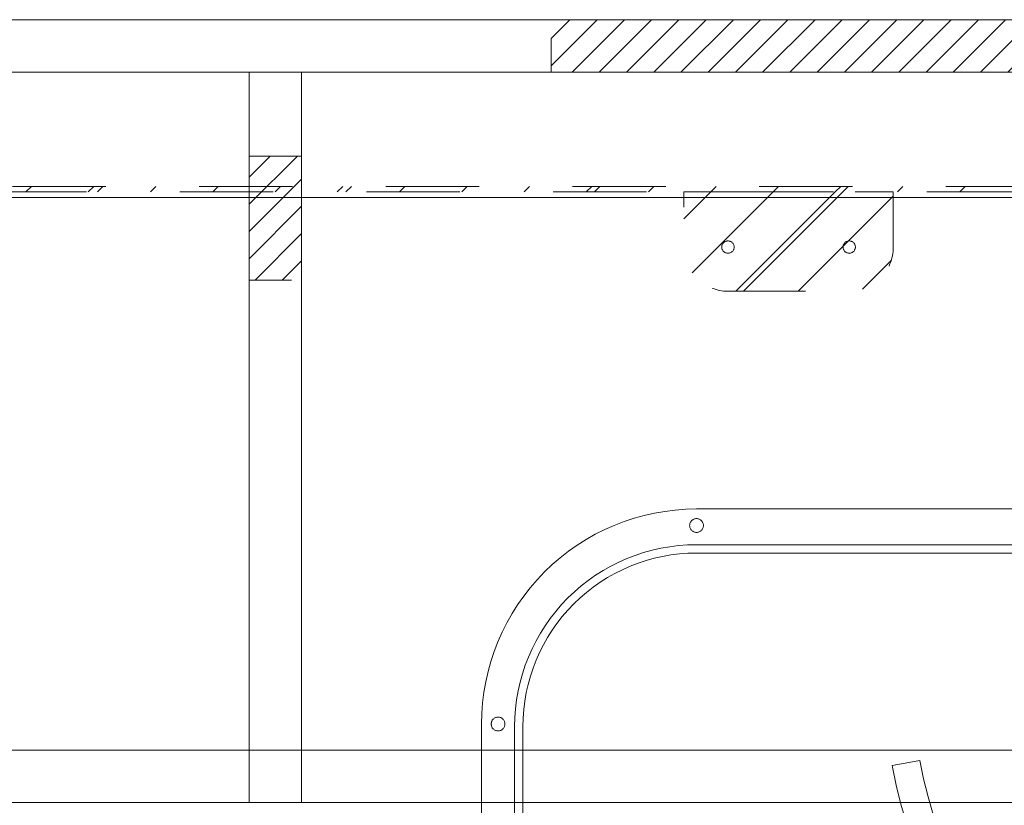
# Model space of a CAD drawing. Header units: inches. Extents: x -416 to -272, y -73 to 47.
# Tile 122 of 206: x -329 to -315, y -25 to -14. Entities that reach past the tile are written whole.
import ezdxf

# ---------------------------------------------------------------- set-up
doc = ezdxf.new("R2010")
doc.units = ezdxf.units.IN
doc.header["$LTSCALE"] = 32
doc.header["$MEASUREMENT"] = 0
doc.linetypes.add('Dash Style-1', pattern=[0.083328, 0.041656, -0.041672])
for name, color, linetype, lineweight in [('DashLine', 7, 'Continuous', 13), ('DashLineFill', 7, 'Dash Style-1', 13), ('Drawing', 7, 'Continuous', 18), ('Metal-DesktopScreen', 7, 'Continuous', 13), ('None', 7, 'Continuous', 18), ('SolidLine', 7, 'Continuous', 15)]:
    doc.layers.add(name, color=color, linetype=linetype, lineweight=lineweight)
doc.layers.add('Electrical', color=1, linetype='Dash Style-1', lineweight=15, true_color=0xff0000)
pattern_1 = [(45, (0, 0), (-1.61302, 1.935715), []), (45, (-1.0608, 1.0608), (-0.472346, 0.4167613), [])]
pattern_2 = [(45, (0, 0), (-0.3333333, -0.7222222), [])]

# ---------------------------------------------------------------- blocks, each defined once
blk = doc.blocks.new('G1_METAL_SCREEN_BRACKET (2D)')
at = {"layer": 'DashLineFill', "linetype": 'Continuous', "lineweight": 13}
h = blk.add_hatch(dxfattribs=at)
h.set_pattern_fill('Steel', color=253, style=0, pattern_type=2)
h.set_pattern_definition(pattern_1)
edge = h.paths.add_edge_path()
edge.add_line((1.496, -0.709), (1.496, 0.079))
edge.add_line((1.496, 0.079), (-1.496, 0.079))
edge.add_line((-1.496, 0.079), (-1.496, -0.709))
edge.add_arc((-0.866, -0.709), 0.63, 180, 270)
edge.add_line((-0.866, -1.339), (0.866, -1.339))
edge.add_arc((0.866, -0.709), 0.63, 270, 360)
edge.add_line((1.496, -0.709), (1.496, -0.709))
at = {"layer": 'DashLineFill', "flags": 128}
blk.add_lwpolyline([(1.496, -0.709), (1.496, 0.079), (-1.496, 0.079), (-1.496, -0.709, 0.414214), (-0.866, -1.339), (0.866, -1.339, 0.414214), (1.496, -0.709)], format="xyb", close=True, dxfattribs=at)
at = {"layer": 'SolidLine', "flags": 128}
for points in [[(-0.778, -0.709), (-0.778, -0.717), (-0.779, -0.726), (-0.781, -0.734), (-0.784, -0.743), (-0.788, -0.75), (-0.792, -0.758), (-0.798, -0.765), (-0.804, -0.771), (-0.81, -0.777), (-0.817, -0.782), (-0.824, -0.787), (-0.832, -0.791), (-0.84, -0.793), (-0.849, -0.796), (-0.857, -0.797), (-0.866, -0.797), (-0.875, -0.797), (-0.883, -0.796), (-0.892, -0.793), (-0.9, -0.791), (-0.908, -0.787), (-0.915, -0.782), (-0.922, -0.777), (-0.929, -0.771), (-0.935, -0.765), (-0.94, -0.758), (-0.944, -0.75), (-0.948, -0.743), (-0.951, -0.734), (-0.953, -0.726), (-0.954, -0.717), (-0.955, -0.709), (-0.954, -0.7), (-0.953, -0.691), (-0.951, -0.683), (-0.948, -0.675), (-0.944, -0.667), (-0.94, -0.659), (-0.935, -0.652), (-0.929, -0.646), (-0.922, -0.64), (-0.915, -0.635), (-0.908, -0.631), (-0.9, -0.627), (-0.892, -0.624), (-0.883, -0.622), (-0.875, -0.621), (-0.866, -0.62), (-0.857, -0.621), (-0.849, -0.622), (-0.84, -0.624), (-0.832, -0.627), (-0.824, -0.631), (-0.817, -0.635), (-0.81, -0.64), (-0.804, -0.646), (-0.798, -0.652), (-0.792, -0.659), (-0.788, -0.667), (-0.784, -0.675), (-0.781, -0.683), (-0.779, -0.691), (-0.778, -0.7)], [(0.955, -0.709), (0.954, -0.717), (0.953, -0.726), (0.951, -0.734), (0.948, -0.743), (0.944, -0.75), (0.94, -0.758), (0.935, -0.765), (0.929, -0.771), (0.922, -0.777), (0.915, -0.782), (0.908, -0.787), (0.9, -0.791), (0.892, -0.793), (0.883, -0.796), (0.875, -0.797), (0.866, -0.797), (0.857, -0.797), (0.849, -0.796), (0.84, -0.793), (0.832, -0.791), (0.824, -0.787), (0.817, -0.782), (0.81, -0.777), (0.804, -0.771), (0.798, -0.765), (0.792, -0.758), (0.788, -0.75), (0.784, -0.743), (0.781, -0.734), (0.779, -0.726), (0.778, -0.717), (0.778, -0.709), (0.778, -0.7), (0.779, -0.691), (0.781, -0.683), (0.784, -0.675), (0.788, -0.667), (0.792, -0.659), (0.798, -0.652), (0.804, -0.646), (0.81, -0.64), (0.817, -0.635), (0.824, -0.631), (0.832, -0.627), (0.84, -0.624), (0.849, -0.622), (0.857, -0.621), (0.866, -0.62), (0.875, -0.621), (0.883, -0.622), (0.892, -0.624), (0.9, -0.627), (0.908, -0.631), (0.915, -0.635), (0.922, -0.64), (0.929, -0.646), (0.935, -0.652), (0.94, -0.659), (0.944, -0.667), (0.948, -0.675), (0.951, -0.683), (0.953, -0.691), (0.954, -0.7)]]:
    blk.add_lwpolyline(points, close=True, dxfattribs=at)
blk = doc.blocks.new('Group-22')
at = {"layer": 'DashLineFill', "linetype": 'Continuous', "lineweight": 13}
h = blk.add_hatch(dxfattribs=at)
h.set_pattern_fill('Steel', color=253, style=0, pattern_type=2)
h.set_pattern_definition(pattern_1)
h.paths.add_polyline_path([(-0.047, 0.157), (69.772, 0.157), (69.772, 0.079), (-0.047, 0.079)])
at = {"layer": 'DashLineFill', "flags": 128}
blk.add_lwpolyline([(-0.047, 0.157), (69.772, 0.157), (69.772, 0.079), (-0.047, 0.079)], close=True, dxfattribs=at)
at = {"layer": 'Metal-DesktopScreen', "color": 7}
blk.add_blockref('G1_METAL_SCREEN_BRACKET (2D)', (24.37, 0), dxfattribs=at)
blk = doc.blocks.new('Group-23')
at = {"layer": 'None'}
blk.add_blockref('Group-22', (0, 0), dxfattribs=at)
blk = doc.blocks.new('SL Desktop Screen (2D)-1')
at = {"layer": 'None'}
blk.add_blockref('Group-23', (0, 0), dxfattribs=at)
at = {"layer": 'Drawing', "color": 0, "flags": 1}
for tag in ['Tag', 'Catalog', 'FinishGroup', 'Discount', 'Option1', 'Option2', 'Option3', 'Option4', 'Option5', 'Option6', 'Option7', 'Option8', 'Option9', 'Option10', 'Option11', 'Option12', 'Custom', 'Item1', 'Item2', 'Item3', 'Item4', 'Item5', 'Item6', 'Item7', 'Item8', 'Item9', 'Item10', 'Item11', 'Item12', 'Item13', 'Item14', 'Item15', 'Item16', 'Item17', 'Item18', 'Item19', 'Item20', 'Item21', 'Item22', 'Item23', 'Item24', 'Item25']:
    blk.add_attdef(tag, (16.542, -15.877), '', height=0.00709, dxfattribs=at)
blk = doc.blocks.new('Group-42')
at = {"layer": 'DashLine', "flags": 128}
blk.add_lwpolyline([(1.114, -2.559), (70.894, -2.559), (70.894, -30), (1.114, -30)], close=True, dxfattribs=at)
at = {"layer": 'SolidLine', "flags": 128}
blk.add_lwpolyline([(1.114, -2.559), (70.894, -2.559), (70.894, -30), (1.114, -30)], close=True, dxfattribs=at)
blk = doc.blocks.new('Group-47')
at = {"layer": 'Electrical', "linetype": 'Continuous', "lineweight": 5, "true_color": 0xdd0000}
h = blk.add_hatch(dxfattribs=at)
h.set_pattern_fill('ElectricalHatch', color=12, style=0, pattern_type=2)
h.set_pattern_definition(pattern_2)
h.paths.add_polyline_path([(21.998, -0.02), (50.049, -0.02), (50.049, -0.768), (21.998, -0.768)])
h = blk.add_hatch(dxfattribs=at)
h.set_pattern_fill('ElectricalHatch', color=12, style=0, pattern_type=2)
h.set_pattern_definition(pattern_2)
h.paths.add_polyline_path([(17.687, -1.969), (18.435, -1.969), (18.435, -3.74), (17.687, -3.74)])
at = {"layer": 'DashLine', "flags": 128}
for points in [[(17.687, -0.768), (18.435, -0.768), (18.435, -10.453), (17.687, -10.453)], [(0.787, -10.453), (17.687, -10.453), (17.687, -11.201), (0.787, -11.201)], [(18.435, -10.453), (53.612, -10.453), (53.612, -11.201), (18.435, -11.201)]]:
    blk.add_lwpolyline(points, close=True, dxfattribs=at)
at = {"layer": 'Electrical', "flags": 128}
for points in [[(21.998, -0.02), (50.049, -0.02), (50.049, -0.768), (21.998, -0.768)], [(17.687, -1.969), (18.435, -1.969), (18.435, -3.74), (17.687, -3.74)]]:
    blk.add_lwpolyline(points, close=True, dxfattribs=at)
at = {"layer": 'SolidLine', "flags": 128}
for points in [[(0.787, -0.02), (71.26, -0.02), (71.26, -0.768), (0.787, -0.768)], [(0.787, -0.768), (71.26, -0.768), (71.26, -11.201), (0.787, -11.201)]]:
    blk.add_lwpolyline(points, close=True, dxfattribs=at)
blk = doc.blocks.new('1BRPXF_Power_Pantry_30x12_Cred (2D)')
at = {"layer": 'DashLine', "flags": 128}
for points in [[(0, 11.929, -0.414214), (3.071, 15), (8.937, 15, -0.414214), (12.008, 11.929), (12.008, -11.929, -0.414214), (8.937, -15), (3.071, -15, -0.414214), (0, -11.929)], [(0.629, 11.929, -0.414214), (3.109, 14.409), (8.891, 14.409, -0.414214), (11.371, 11.929), (11.371, -11.929, -0.414214), (8.891, -14.409), (3.109, -14.409, -0.414214), (0.629, -11.929)], [(3.663, -9.133), (3.594, -8.738, 0.36397), (8.456, -2.942), (8.456, 2.942, 0.36397), (3.594, 8.738), (3.663, 9.133, -0.36397), (8.858, 2.942), (8.858, -2.942, -0.36397)]]:
    blk.add_lwpolyline(points, format="xyb", close=True, dxfattribs=at)
at = {"layer": 'DashLine', "transparency": 33554687, "flags": 128}
blk.add_lwpolyline([(0.51, 11.929, -0.414214), (3.109, 14.528), (8.891, 14.528, -0.414214), (11.489, 11.929), (11.489, -11.929, -0.414214), (8.891, -14.528), (3.109, -14.528, -0.414214), (0.51, -11.929)], format="xyb", close=True, dxfattribs=at)
at = {"layer": 'DashLine', "flags": 128}
for points in [[(0.236, -12.028), (0.227, -12.027), (0.217, -12.026), (0.208, -12.023), (0.199, -12.02), (0.19, -12.016), (0.182, -12.011), (0.174, -12.005), (0.167, -11.999), (0.16, -11.992), (0.154, -11.984), (0.149, -11.976), (0.145, -11.967), (0.142, -11.958), (0.14, -11.948), (0.138, -11.939), (0.138, -11.929), (0.138, -11.919), (0.14, -11.91), (0.142, -11.901), (0.145, -11.891), (0.149, -11.883), (0.154, -11.874), (0.16, -11.867), (0.167, -11.86), (0.174, -11.853), (0.182, -11.847), (0.19, -11.842), (0.199, -11.838), (0.208, -11.835), (0.217, -11.833), (0.227, -11.831), (0.236, -11.831), (0.246, -11.831), (0.255, -11.833), (0.265, -11.835), (0.274, -11.838), (0.283, -11.842), (0.291, -11.847), (0.299, -11.853), (0.306, -11.86), (0.312, -11.867), (0.318, -11.874), (0.323, -11.883), (0.327, -11.891), (0.33, -11.901), (0.333, -11.91), (0.334, -11.919), (0.335, -11.929), (0.334, -11.939), (0.333, -11.948), (0.33, -11.958), (0.327, -11.967), (0.323, -11.976), (0.318, -11.984), (0.312, -11.992), (0.306, -11.999), (0.299, -12.005), (0.291, -12.011), (0.283, -12.016), (0.274, -12.02), (0.265, -12.023), (0.255, -12.026), (0.246, -12.027)], [(3.071, -14.862), (3.061, -14.862), (3.052, -14.86), (3.042, -14.858), (3.033, -14.855), (3.024, -14.851), (3.016, -14.846), (3.008, -14.84), (3.001, -14.833), (2.995, -14.826), (2.989, -14.818), (2.984, -14.81), (2.98, -14.801), (2.977, -14.792), (2.974, -14.783), (2.973, -14.773), (2.972, -14.764), (2.973, -14.754), (2.974, -14.745), (2.977, -14.735), (2.98, -14.726), (2.984, -14.717), (2.989, -14.709), (2.995, -14.701), (3.001, -14.694), (3.008, -14.688), (3.016, -14.682), (3.024, -14.677), (3.033, -14.673), (3.042, -14.67), (3.052, -14.667), (3.061, -14.666), (3.071, -14.665), (3.081, -14.666), (3.09, -14.667), (3.099, -14.67), (3.109, -14.673), (3.117, -14.677), (3.126, -14.682), (3.133, -14.688), (3.14, -14.694), (3.147, -14.701), (3.153, -14.709), (3.158, -14.717), (3.162, -14.726), (3.165, -14.735), (3.167, -14.745), (3.169, -14.754), (3.169, -14.764), (3.169, -14.773), (3.167, -14.783), (3.165, -14.792), (3.162, -14.801), (3.158, -14.81), (3.153, -14.818), (3.147, -14.826), (3.14, -14.833), (3.133, -14.84), (3.126, -14.846), (3.117, -14.851), (3.109, -14.855), (3.099, -14.858), (3.09, -14.86), (3.081, -14.862)]]:
    blk.add_lwpolyline(points, close=True, dxfattribs=at)
blk = doc.blocks.new('Group-78')
at = {"layer": 'None'}
for name in ['Group-47', 'Group-42']:
    blk.add_blockref(name, (0, 0), dxfattribs=at)
at = {"layer": 'None', "color": 7, "rotation": 270}
blk.add_blockref('1BRPXF_Power_Pantry_30x12_Cred (2D)', (36.004, -7.008), dxfattribs=at)
blk = doc.blocks.new('SL Credenza Desk (2D)')
at = {"layer": 'None'}
blk.add_blockref('Group-78', (0, 0), dxfattribs=at)
at = {"layer": 'Drawing', "color": 0, "flags": 1}
for tag in ['Tag', 'Catalog', 'FinishGroup', 'Custom', 'Discount', 'Item1', 'Item2', 'Item3', 'Item4', 'Item5', 'Item6', 'Item7', 'Item8', 'Item9', 'Item10', 'Item11', 'Item12', 'Item13', 'Item14', 'Item15', 'Item16', 'Item17', 'Item18', 'Item19', 'Item20', 'Item21', 'Item22', 'Item23', 'Item24', 'Item25', 'Option1', 'Option2', 'Option3', 'Option4', 'Option5', 'Option6', 'Option7', 'Option8', 'Option9', 'Option10', 'Option11', 'Option12']:
    blk.add_attdef(tag, (15.719, -28.999), '', height=0.00709, dxfattribs=at)
blk = doc.blocks.new('Group-79')
at = {"layer": 'Drawing'}
blk.add_blockref('SL Credenza Desk (2D)', (15.68, 1.485), dxfattribs=at)
at = {"layer": 'Drawing', "color": 0, "flags": 1}
for tag in ['Tag', 'Catalog', 'FinishGroup', 'Custom', 'Discount', 'Item1', 'Item2', 'Item3', 'Item4', 'Item5', 'Item6', 'Item7', 'Item8', 'Item9', 'Item10', 'Item11', 'Item12', 'Item13', 'Item14', 'Item15', 'Item16', 'Item17', 'Item18', 'Item19', 'Item20', 'Item21', 'Item22', 'Item23', 'Item24', 'Item25', 'Option1', 'Option2', 'Option3', 'Option4', 'Option5', 'Option6', 'Option7', 'Option8', 'Option9', 'Option10', 'Option11', 'Option12']:
    blk.add_attdef(tag, (15.719, -28.999), '', height=0.00709, dxfattribs=at)

msp = doc.modelspace()

# ---------------------------------------------------------------- block references
at = {"layer": 'Drawing'}
msp.add_blockref('SL Desktop Screen (2D)-1', (-342.76, -16.051), dxfattribs=at)

# ---------------------------------------------------------------- next in the draw order: block references
at = {"layer": 'Drawing', "color": 7}
msp.add_blockref('Group-79', (-359.459, -14.977), dxfattribs=at)

doc.saveas('drawing.dxf')
